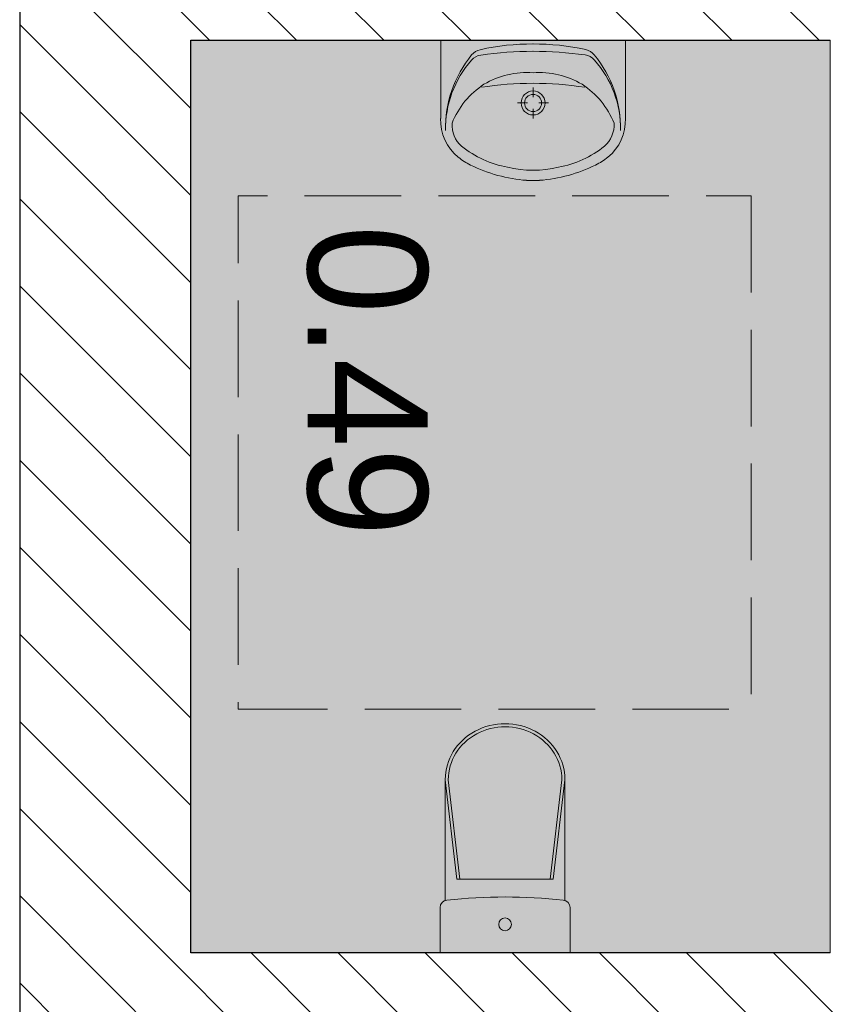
# Model space of a CAD drawing. Header units: millimetres. Extents: x -40063 to 512011, y 350190 to 687060.
# Tile 243 of 256: x 255103 to 257473, y 442857 to 445734. Entities that reach past the tile are written whole.
import ezdxf
from ezdxf.enums import TextEntityAlignment as Align

# ---------------------------------------------------------------- set-up
doc = ezdxf.new("R2010")
doc.units = ezdxf.units.MM
doc.linetypes.add('Krawędzie ukryte', pattern=[391.222223, 282.222223, -109])
doc.layers.get('0').update_dxf_attribs({"color": 8})
for name, color, linetype in [('Elementy Modelu - Strefy', 8, 'Continuous'), ('Konstrukcja - Ściany zew', 8, 'Continuous'), ('Wnętrze - Umeblowanie', 8, 'Continuous')]:
    doc.layers.add(name, color=color, linetype=linetype)
doc.styles.add('GENERATED_STYLE_2', font='txt')
doc.styles.get("Standard").update_dxf_attribs({"font": 'arial.ttf'})
pattern_1 = [(45, (2007650.3, -1666877.53), (-127.279217, 127.279217), [])]

# ---------------------------------------------------------------- blocks, each defined once
blk = doc.blocks.new('wc_0.49_94', base_point=(4418055.5, -2106395))
at = {"layer": 'Elementy Modelu - Strefy', "linetype": 'Continuous', "lineweight": 0}
blk.add_hatch(color=255, dxfattribs=at).paths.add_polyline_path([(4416989, -2105042.4), (4416989, -2106912.4), (4419656, -2106912.4), (4419656, -2105042.4)])
at = {"linetype": 'Continuous', "lineweight": 0, "flags": 1}
for tag in ['ROOM_NAME', 'ROOM_NUMBER', 'ROOM_AREA', 'ROOM_PERIM', 'ROOM_WALLS_SURF', 'ROOM_DOORS_SURF', 'ROOM_WINDS_SURF', 'ROOM_BASELEV', 'ROOM_HEIGHT', 'ROOM_NET_AREA', 'ROOM_REDUCED_AREA', 'ROOM_CALC_AREA', 'ROOM_VOLUME']:
    blk.add_attdef(tag, text='', height=200, dxfattribs=at).set_placement((4418055.5, -2106452.1), align=Align.BOTTOM_LEFT)
at = {"layer": 'Elementy Modelu - Strefy', "color": 5, "lineweight": 13, "insert": (4417528.4, -2106220), "char_height": 350, "attachment_point": 1, "style": 'GENERATED_STYLE_2'}
blk.add_mtext('{0.49}', dxfattribs=at)
blk = doc.blocks.new('Symbol WC 2 16_2')
at = {"layer": 'Wnętrze - Umeblowanie', "color": 7, "linetype": 'Continuous', "lineweight": 5}
for p, q in [((0, 0), (0, 380)), ((0, 380), (132.4, 380)), ((153.6, 364.9), (506.8, 364.9)), ((506.3, 364.9), (215.7, 330.9)), ((506.3, 356), (215.7, 322)), ((215.7, 190), (215.7, 330.9)), ((215.7, 190), (215.7, 49.1)), ((506.3, 24), (215.7, 58)), ((506.3, 15.1), (215.7, 49.1)), ((153.8, 15.1), (506.8, 15.1)), ((0, 0), (132.4, 0))]:
    blk.add_line(p, q, dxfattribs=at)
for centre, major_axis, ratio, start_param, end_param in [((132.4, 357.9), (22.3, 0), 0.989247, 0.100415, 1.570796), ((-1479.8, 190), (1643.4, 0), 0.989247, 6.178217, 6.388032), ((506.3, 190), (0, -166), 0.93174, 0, 3.141593), ((506.8, 190), (0, -174.9), 0.933096, 0, 3.141593), ((132.4, 22.1), (22.3, 0), 0.989247, 4.712389, 6.173785)]:
    blk.add_ellipse(centre, major_axis=major_axis, ratio=ratio, start_param=start_param, end_param=end_param, dxfattribs=at)
blk.add_ellipse((83.6, 190), major_axis=(18.7, 0), ratio=0.989247, dxfattribs=at)
blk = doc.blocks.new('Symbol Umywalka 16_2')
at = {"layer": 'Wnętrze - Umeblowanie', "color": 252, "linetype": 'Continuous', "lineweight": 5}
for p, q in [((0, 410), (540, 410)), ((0, 410), (0, 181.6)), ((355.1, 410), (184.9, 410)), ((540, 410), (540, 181.6)), ((269.9, 272.2), (269.9, 243.4)), ((253.2, 226.7), (224.4, 226.7)), ((269.9, 210), (269.9, 181.2)), ((315.4, 226.7), (286.6, 226.7))]:
    blk.add_line(p, q, dxfattribs=at)
for radius in [35, 25]:
    blk.add_circle((269.9, 226.7), radius, dxfattribs=at)
for centre, radius, start, end in [((125.6, 338.7), 45, 102.694, 140.6648), ((264.2, -276.8), 675.9, 89.4897, 102.694), ((275.2, -776.1), 1153.8, 90.245, 97.8304), ((275.1, -276.8), 675.9, 77.2285, 90.4328), ((263.5, -776.1), 1153.8, 82.0921, 89.6775), ((414.6, 338.5), 45, 39.2578, 77.2285), ((353.5, 151.9), 339.6, 140.6648, 180.9072), ((319, 150.2), 305.1, 138.5245, 180.6767), ((124.1, 322.4), 45, 97.8304, 138.5245), ((416.1, 322.2), 45, 41.398, 82.0921), ((186.5, 152), 339.6, 359.0153, 39.2578), ((220.9, 150.2), 305.1, 359.2458, 41.398), ((250.7, 75.1), 240.6, 85.394, 121.0561), ((289.3, 75.1), 240.6, 58.9439, 94.606), ((257.1, 79), 240.7, 122.8442, 158.4481), ((269.9, -700.7), 984.9, 81.1796, 98.8266), ((282.9, 79), 240.7, 21.5519, 57.1558), ((137.2, 175.7), 137.4, 177.5448, 231.2546), ((402.8, 175.7), 137.4, 308.7454, 2.4552), ((114, 161.9), 80.9, 176.0694, 229.1984), ((426, 161.9), 80.9, 310.8016, 3.9306), ((246.6, 327.4), 293, 230.7149, 260.0022), ((293.4, 327.4), 293, 279.9978, 309.2851), ((184.3, 234.6), 212.8, 231.3152, 242.8429), ((355.7, 234.6), 212.8, 297.1571, 308.6848), ((283.7, 443.7), 444.2, 243.7403, 265.7948), ((270, 346.7), 316.7, 256.4334, 283.5666), ((256.3, 443.7), 444.2, 274.2052, 296.2597), ((270, 270), 270, 265.9876, 274.0124)]:
    blk.add_arc(centre, radius, start, end, dxfattribs=at)
blk = doc.blocks.new('Ściana_216', base_point=(4419956, -2106912.4))
at = {"layer": 'Konstrukcja - Ściany zew', "linetype": 'Continuous'}
h = blk.add_hatch(dxfattribs=at)
h.set_pattern_fill('Bloczki_ceramiczne', color=256, style=0, pattern_type=2)
h.set_pattern_definition(pattern_1)
h.paths.add_polyline_path([(4419656, -2106912.4), (4419956, -2107412.4), (4419956, -2096992.4), (4419656, -2096992.4)])
at = {"layer": 'Konstrukcja - Ściany zew', "linetype": 'Continuous', "flags": 128}
blk.add_lwpolyline([(4419656, -2105042.4), (4419656, -2106912.4)], dxfattribs=at)
blk = doc.blocks.new('Ściana_217', base_point=(4419956, -2106912.4))
at = {"layer": 'Konstrukcja - Ściany zew', "linetype": 'Continuous'}
h = blk.add_hatch(dxfattribs=at)
h.set_pattern_fill('Bloczki_ceramiczne', color=256, style=0, pattern_type=2)
h.set_pattern_definition(pattern_1)
h.paths.add_polyline_path([(4419656, -2106912.4), (4414259, -2106912.4), (4413763.6, -2107412.4), (4419956, -2107412.4)])
at = {"layer": 'Konstrukcja - Ściany zew', "linetype": 'Continuous', "flags": 128}
for points in [[(4419656, -2106912.4), (4416989, -2106912.4)], [(4413763.6, -2107412.4), (4419956, -2107412.4)]]:
    blk.add_lwpolyline(points, dxfattribs=at)
blk = doc.blocks.new('Ściana_221', base_point=(4416989, -2106912.4))
at = {"layer": 'Konstrukcja - Ściany zew', "linetype": 'Continuous'}
h = blk.add_hatch(dxfattribs=at)
h.set_pattern_fill('Bloczki_ceramiczne', color=256, style=0, pattern_type=2)
h.set_pattern_definition(pattern_1)
h.paths.add_polyline_path([(4416869, -2106912.4), (4416989, -2106912.4), (4416989, -2105042.4), (4416869, -2105042.4)])
at = {"layer": 'Konstrukcja - Ściany zew', "linetype": 'Continuous', "flags": 128}
blk.add_lwpolyline([(4416989, -2106912.4), (4416989, -2105042.4)], dxfattribs=at)

msp = doc.modelspace()

# ---------------------------------------------------------------- linework, layer by layer
at = {"layer": 'Elementy Modelu - Strefy', "color": 255, "linetype": 'Continuous', "lineweight": 0, "flags": 128}
msp.add_lwpolyline([(257472.66241, 445674.04899), (255602.66241, 445674.04899), (255602.66241, 443007.06431), (257472.66241, 443007.06431)], close=True, dxfattribs=at)
at = {"layer": 'Konstrukcja - Ściany zew', "color": 251, "linetype": 'Krawędzie ukryte', "lineweight": 13, "flags": 128}
msp.add_lwpolyline([(257241.15725, 445219.25844), (257241.15725, 443719.25844), (255741.15725, 443719.25844), (255741.15725, 445219.25844)], close=True, dxfattribs=at)

# ---------------------------------------------------------------- block references
at = {"layer": 'Elementy Modelu - Strefy', "color": 5, "linetype": 'Continuous', "lineweight": 13, "rotation": 270}
msp.add_blockref('wc_0.49_94', (256120.09398, 444607.62143), dxfattribs=at)
at = {"layer": 'Konstrukcja - Ściany zew', "rotation": 270}
for name, p in [('Ściana_217', (255602.66241, 442707.06431)), ('Ściana_221', (255602.66241, 445674.04899)), ('Ściana_216', (255602.66241, 442707.06431))]:
    msp.add_blockref(name, p, dxfattribs=at)
at = {"layer": 'Wnętrze - Umeblowanie', "color": 252, "linetype": 'Continuous', "lineweight": 5, "xscale": -1, "zscale": 1000, "rotation": 359.9999999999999}
msp.add_blockref('Symbol Umywalka 16_2', (256873.52143, 445264.00299), dxfattribs=at)
at = {"layer": 'Wnętrze - Umeblowanie', "color": 7, "linetype": 'Continuous', "lineweight": 5, "xscale": -1, "zscale": 1000, "rotation": 270}
msp.add_blockref('Symbol WC 2 16_2', (256331.81239, 443007.06431), dxfattribs=at)

doc.saveas('drawing.dxf')
